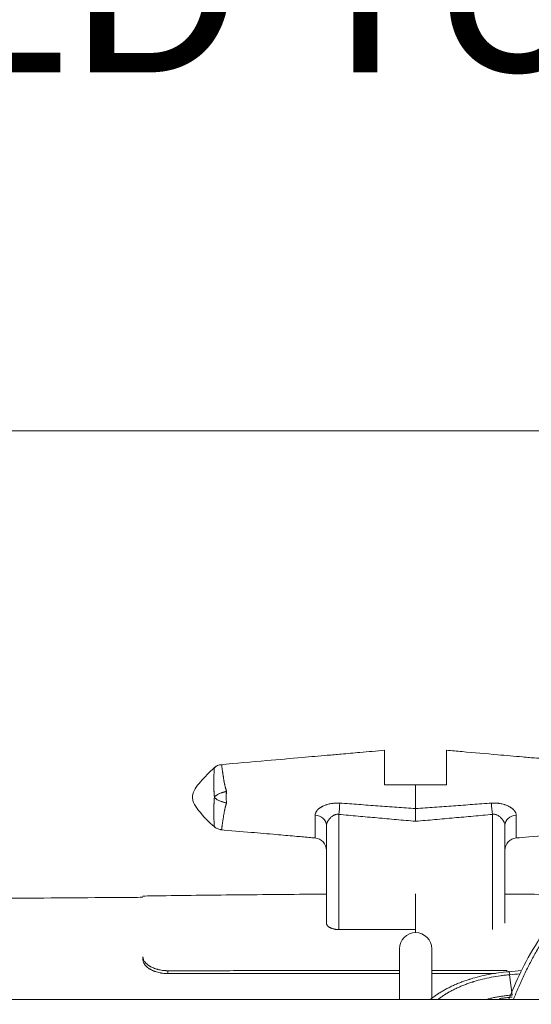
# Model space of a CAD drawing. Header units: millimetres. Extents: x -8 to 594, y 0 to 420.
# Tile 241 of 249: x 470 to 480, y 147 to 167. Entities that reach past the tile are written whole.
import ezdxf

# ---------------------------------------------------------------- set-up
doc = ezdxf.new("R2010")
doc.units = ezdxf.units.MM
doc.layers.add('1', color=7, linetype='Continuous', true_color=0xffffff)
doc.styles.add('Calibri', font='txt')
doc.dimstyles.get("Standard").update_dxf_attribs({"dimtxt": 0.18, "dimasz": 0.18, "dimexe": 0.18, "dimexo": 0.0625, "dimgap": 0.09, "dimtad": 0, "dimtih": 1, "dimtoh": 1, "dimdec": 4, "dimzin": 0, "dimdsep": 46, "dimtxsty": 'Standard', "dimcen": 0.09, "dimadec": 0, "dimazin": 0, "dimtfac": 1, "dimtdec": 4, "dimtofl": 0, "dimtmove": 0, "dimatfit": 3, "dimfxl": 0, "dimtolj": 1, "dimtzin": 0, "dimarcsym": 0})

# ---------------------------------------------------------------- blocks, each defined once
blk = doc.blocks.new('_U4')
at = {"layer": '1', "color": 18, "lineweight": 13}
for p, q in [((441.596, 117.449), (441.596, 177.888)), ((513.705, 117.449), (513.705, 177.888)), ((441.596, 175.888), (471.215, 175.888)), ((513.705, 175.888), (483.668, 175.888))]:
    blk.add_line(p, q, dxfattribs=at)
at = {"layer": '1', "color": 18}
for points in [[(441.596, 175.888), (445.096, 176.826), (445.096, 174.951)], [(513.705, 175.888), (510.205, 174.951), (510.205, 176.826)]]:
    blk.add_solid(points, dxfattribs=at)
at = {"layer": '1', "color": 18, "linetype": 'Continuous', "lineweight": 13, "char_height": 3.5, "attachment_point": 7, "line_spacing_factor": 1.399613, "style": 'Calibri'}
for s, insert in [('\\fCalibri|b0|i0;\\W1.0000;1.44', (472.901, 172.905)), ('\\fCalibri|b0|i0;\\W1.0000;DEFLATED TUBE WIDTH', (451.417, 165.895))]:
    blk.add_mtext(s, dxfattribs=dict(at, insert=insert))

msp = doc.modelspace()

# ---------------------------------------------------------------- linework, layer by layer
at = {"layer": '1', "color": 8, "linetype": 'Continuous', "lineweight": 18}
msp.add_line((528.43, 158.705), (427.058, 158.705), dxfattribs=at)
at = {"layer": '1', "color": 155, "linetype": 'Continuous', "lineweight": 13}
for p, q in [((476.1, 150.974), (476.1, 148.65)), ((479.2, 148.65), (479.2, 150.974)), ((472.65, 147.822), (472.65, 147.763)), ((479.597, 147.331), (479.546, 147.741)), ((479.596, 147.331), (479.597, 147.331))]:
    msp.add_line(p, q, dxfattribs=at)
at = {"layer": '1', "color": 155, "linetype": 'Continuous', "lineweight": 18}
for p, q in [((475.85, 148.779), (475.85, 150.751)), ((479.45, 150.751), (479.45, 148.779)), ((476.1, 148.65), (477.65, 148.65)), ((472.15, 148.103), (472.15, 148.047)), ((477.325, 148.264), (477.325, 147.244)), ((477.975, 147.266), (477.975, 148.264)), ((499.516, 147.244), (455.781, 147.244))]:
    msp.add_line(p, q, dxfattribs=at)
msp.add_arc((477.65, 148.264), 0.325, 0, 180, dxfattribs=at)
at = {"layer": '1', "color": 155, "linetype": 'Continuous', "lineweight": 13}
for centre, major_axis, ratio, start_param, end_param in [((476.1, 151.099), (-0.023, -0.249), 0.05378, 1.049713, 1.994351), ((479.2, 151.099), (0.023, -0.249), 0.05378, 4.288834, 5.233472), ((475.6, 150.751), (0.25, 0), 0.828925, 0, 1.483521), ((479.7, 150.751), (0.25, 0), 0.828925, 1.658072, 3.141593), ((479.537, 147.711), (0.0086, -0.0996), 0.12123, 1.862233, 3.572713)]:
    msp.add_ellipse(centre, major_axis=major_axis, ratio=ratio, start_param=start_param, end_param=end_param, dxfattribs=at)
at = {"layer": '1', "color": 155, "linetype": 'Continuous', "lineweight": 18}
for centre, ratio, start_param, end_param in [((475.6, 150.249), 1, 3.141593, 4.637), ((479.7, 150.249), 0.999999, 4.790631, 6.283117)]:
    msp.add_ellipse(centre, major_axis=(-0.25, 0), ratio=ratio, start_param=start_param, end_param=end_param, dxfattribs=at)
for points, knots in [([(477.024, 152.266), (476.858, 152.251), (476.566, 152.226), (476.18, 152.192), (475.794, 152.158), (475.294, 152.115), (474.576, 152.052), (474.024, 152.004), (473.712, 151.976)], [0, 0, 0, 0, 0.150467, 0.265145, 0.349009, 0.500498, 0.717495, 1, 1, 1, 1]), ([(477.025, 151.571), (477.025, 151.573), (477.025, 151.576), (477.025, 151.607), (477.025, 151.636), (477.025, 151.721), (477.025, 151.777), (477.025, 151.882), (477.025, 151.932), (477.025, 152.022), (477.025, 152.064), (477.025, 152.135), (477.025, 152.166), (477.025, 152.24), (477.025, 152.266), (477.025, 152.266)], [0, 0, 0, 0, 0.006397, 0.006397, 0.082833, 0.082833, 0.235705, 0.235705, 0.388576, 0.388576, 0.541448, 0.541448, 0.694319, 0.694319, 1, 1, 1, 1]), ([(478.275, 151.571), (478.275, 151.573), (478.275, 151.576), (478.275, 151.607), (478.275, 151.636), (478.275, 151.721), (478.275, 151.777), (478.275, 151.882), (478.275, 151.932), (478.275, 152.022), (478.275, 152.064), (478.275, 152.135), (478.275, 152.166), (478.275, 152.24), (478.275, 152.266), (478.275, 152.266)], [0, 0, 0, 0, 0.006397, 0.006397, 0.082833, 0.082833, 0.235705, 0.235705, 0.388576, 0.388576, 0.541448, 0.541448, 0.694319, 0.694319, 1, 1, 1, 1]), ([(481.589, 151.976), (481.381, 151.994), (481.006, 152.027), (480.505, 152.071), (480.119, 152.105), (479.732, 152.139), (479.233, 152.182), (478.723, 152.227), (478.38, 152.257), (478.276, 152.266)], [0, 0, 0, 0, 0.188071, 0.339446, 0.454123, 0.537988, 0.689476, 0.906473, 1, 1, 1, 1]), ([(473.624, 151.946), (473.523, 151.86), (473.387, 151.721), (473.223, 151.533), (473.153, 151.402), (473.148, 151.293), (473.179, 151.179), (473.326, 150.977), (473.47, 150.817), (473.598, 150.72)], [0, 0, 0, 0, 0.25305, 0.373264, 0.479031, 0.528445, 0.580155, 0.700776, 1, 1, 1, 1]), ([(473.738, 151.974), (473.722, 151.975), (473.679, 151.971), (473.625, 151.945), (473.595, 151.917), (473.586, 151.907)], [0, 0, 0, 0, 0.271763, 0.768059, 1, 1, 1, 1]), ([(477.65, 151.089), (477.65, 151.101), (477.65, 151.113), (477.65, 151.158), (477.65, 151.19), (477.65, 151.255), (477.65, 151.288), (477.65, 151.354), (477.65, 151.386), (477.65, 151.451), (477.65, 151.484), (477.65, 151.534), (477.65, 151.553), (477.65, 151.571)], [0, 0, 0, 0, 0.076906, 0.076906, 0.278729, 0.278729, 0.480552, 0.480552, 0.682375, 0.682375, 0.884198, 0.884198, 1, 1, 1, 1]), ([(477.65, 151.089), (477.65, 151.08), (477.65, 151.07), (477.65, 151.049), (477.65, 151.039), (477.65, 151.023), (477.65, 151.017), (477.65, 151.011), (477.65, 151.009), (477.65, 151.006), (477.65, 151.002), (477.65, 150.998), (477.65, 150.984), (477.65, 150.973), (477.65, 150.951), (477.65, 150.94), (477.65, 150.928), (477.65, 150.926), (477.65, 150.924), (477.65, 150.919), (477.65, 150.91), (477.65, 150.902), (477.65, 150.886), (477.65, 150.875), (477.65, 150.86), (477.65, 150.855), (477.65, 150.847), (477.65, 150.845), (477.65, 150.841), (477.65, 150.839), (477.65, 150.837), (477.65, 150.836), (477.65, 150.835), (477.65, 150.835)], [0, 0, 0, 0, 0.125, 0.125, 0.25, 0.25, 0.3125, 0.3125, 0.328125, 0.328125, 0.34375, 0.375, 0.375, 0.5, 0.5, 0.625, 0.625, 0.640625, 0.640625, 0.65625, 0.6875, 0.75, 0.75, 0.875, 0.875, 0.9375, 0.9375, 0.96875, 0.96875, 0.984375, 0.992188, 0.992188, 1, 1, 1, 1]), ([(473.585, 150.735), (473.588, 150.731), (473.608, 150.705), (473.662, 150.678), (473.711, 150.667), (473.736, 150.666)], [0, 0, 0, 0, 0.075898, 0.584036, 1, 1, 1, 1]), ([(473.712, 150.665), (473.92, 150.647), (474.295, 150.614), (474.796, 150.571), (475.182, 150.537), (475.444, 150.514), (475.579, 150.502), (475.621, 150.498)], [0, 0, 0, 0, 0.32639, 0.589095, 0.788113, 0.933657, 1, 1, 1, 1]), ([(479.679, 150.498), (479.764, 150.506), (480.089, 150.534), (480.725, 150.59), (481.277, 150.638), (481.589, 150.665)], [0, 0, 0, 0, 0.133447, 0.5099, 1, 1, 1, 1]), ([(472.15, 149.302), (472.077, 149.301), (471.211, 149.296), (469.477, 149.283), (466.871, 149.257), (464.034, 149.221), (462.028, 149.192), (460.969, 149.173), (460.932, 149.172)], [0, 0, 0, 0, 0.019758, 0.2313, 0.463585, 0.716546, 0.990106, 1, 1, 1, 1]), ([(475.85, 149.366), (475.847, 149.366), (475.274, 149.362), (474.163, 149.353), (472.933, 149.339), (472.273, 149.329), (472.15, 149.327)], [0, 0, 0, 0, 0.002558, 0.464634, 0.900505, 1, 1, 1, 1]), ([(480.641, 149.357), (480.564, 149.358), (480.167, 149.361), (479.77, 149.364), (479.45, 149.366)], [0, 0, 0, 0, 0.194528, 1, 1, 1, 1]), ([(480.654, 149.45), (480.531, 149.181), (480.293, 148.688), (479.882, 148.052), (479.661, 147.569), (479.555, 147.311), (479.529, 147.245)], [0, 0, 0, 0, 0.3577, 0.662632, 0.913771, 1, 1, 1, 1]), ([(479.626, 147.249), (479.657, 147.328), (479.723, 147.486), (479.794, 147.643), (479.869, 147.801), (479.908, 147.88), (479.988, 148.036), (480.03, 148.113), (480.116, 148.267), (480.16, 148.343), (480.252, 148.494), (480.299, 148.569), (480.359, 148.662), (480.372, 148.682), (480.385, 148.701), (480.386, 148.703), (480.387, 148.704), (480.388, 148.705), (480.389, 148.708), (480.391, 148.711), (480.393, 148.713), (480.394, 148.714), (480.395, 148.715), (480.395, 148.716), (480.395, 148.716), (480.395, 148.716), (480.396, 148.717), (480.398, 148.72), (480.399, 148.722), (480.4, 148.724), (480.4, 148.724), (480.401, 148.724), (480.401, 148.725), (480.401, 148.726), (480.408, 148.735), (480.439, 148.782), (480.468, 148.829), (480.512, 148.906), (480.533, 148.944), (480.563, 149.003), (480.573, 149.022), (480.593, 149.061), (480.602, 149.081), (480.63, 149.141), (480.647, 149.181), (480.672, 149.242), (480.684, 149.272), (480.697, 149.308), (480.704, 149.326), (480.707, 149.335), (480.708, 149.338), (480.708, 149.339), (480.708, 149.339), (480.708, 149.339), (480.708, 149.34), (480.709, 149.341), (480.709, 149.342), (480.709, 149.343), (480.71, 149.343), (480.71, 149.344), (480.71, 149.344), (480.71, 149.344), (480.71, 149.344), (480.71, 149.344), (480.71, 149.344)], [0, 0, 0, 0, 0.107491, 0.219055, 0.219055, 0.330619, 0.330619, 0.442182, 0.442182, 0.553746, 0.553746, 0.665309, 0.665309, 0.6932, 0.694943, 0.694943, 0.695815, 0.695815, 0.696687, 0.700173, 0.700173, 0.701045, 0.70148, 0.70148, 0.701698, 0.701698, 0.701916, 0.703659, 0.705402, 0.705402, 0.705838, 0.705838, 0.706274, 0.706274, 0.707146, 0.721091, 0.776873, 0.776873, 0.832655, 0.832655, 0.860546, 0.860546, 0.888436, 0.888436, 0.944218, 0.944218, 0.972109, 0.986055, 0.993027, 0.996514, 0.997385, 0.997603, 0.997603, 0.997821, 0.997821, 0.998257, 0.999128, 0.999128, 0.999564, 0.999782, 0.999891, 0.999946, 0.999946, 1, 1, 1, 1]), ([(476.1, 148.65), (476.09, 148.65), (476.079, 148.651), (476.059, 148.652), (476.049, 148.653), (476.034, 148.655), (476.029, 148.656), (476.02, 148.658), (476.015, 148.659), (476.006, 148.66), (476.002, 148.662), (475.993, 148.664), (475.989, 148.665), (475.977, 148.668), (475.969, 148.671), (475.954, 148.676), (475.948, 148.679), (475.935, 148.684), (475.929, 148.687), (475.917, 148.693), (475.912, 148.697), (475.902, 148.703), (475.898, 148.706), (475.889, 148.712), (475.886, 148.716), (475.878, 148.722), (475.875, 148.725), (475.871, 148.73), (475.869, 148.732), (475.867, 148.735), (475.867, 148.736), (475.866, 148.737), (475.863, 148.741), (475.86, 148.746), (475.857, 148.752), (475.854, 148.759), (475.851, 148.769), (475.85, 148.776), (475.85, 148.779)], [0, 0, 0, 0, 0.0625, 0.0625, 0.125, 0.125, 0.15625, 0.15625, 0.1875, 0.1875, 0.21875, 0.21875, 0.25, 0.25, 0.3125, 0.3125, 0.375, 0.375, 0.4375, 0.4375, 0.5, 0.5, 0.5625, 0.5625, 0.625, 0.625, 0.6875, 0.6875, 0.71875, 0.71875, 0.734375, 0.734375, 0.75, 0.8125, 0.8125, 0.875, 0.9375, 1, 1, 1, 1]), ([(472.15, 148.103), (472.15, 148.095), (472.151, 148.087), (472.154, 148.07), (472.158, 148.054), (472.166, 148.038), (472.174, 148.021), (472.179, 148.013), (472.186, 148.004), (472.186, 148.003), (472.188, 148.001), (472.19, 147.998), (472.195, 147.991), (472.2, 147.985), (472.211, 147.973), (472.219, 147.966), (472.236, 147.951), (472.245, 147.943), (472.264, 147.929), (472.275, 147.922), (472.288, 147.913), (472.291, 147.911), (472.297, 147.908), (472.306, 147.903), (472.315, 147.898), (472.333, 147.889), (472.346, 147.883), (472.373, 147.872), (472.387, 147.866), (472.409, 147.859), (472.416, 147.856), (472.428, 147.853), (472.432, 147.852), (472.439, 147.85), (472.443, 147.849), (472.463, 147.843), (472.495, 147.836), (472.528, 147.831), (472.562, 147.826), (472.58, 147.825), (472.602, 147.823), (472.606, 147.823), (472.615, 147.823), (472.619, 147.822), (472.633, 147.822), (472.642, 147.822), (472.65, 147.822)], [0, 0, 0, 0, 0.0625, 0.0625, 0.125, 0.1875, 0.1875, 0.25, 0.25, 0.257812, 0.257812, 0.265625, 0.28125, 0.3125, 0.3125, 0.375, 0.375, 0.4375, 0.4375, 0.5, 0.5, 0.515625, 0.515625, 0.53125, 0.5625, 0.5625, 0.625, 0.625, 0.6875, 0.6875, 0.71875, 0.71875, 0.734375, 0.734375, 0.75, 0.75, 0.8125, 0.875, 0.875, 0.9375, 0.9375, 0.953125, 0.953125, 0.96875, 0.96875, 1, 1, 1, 1]), ([(472.15, 148.047), (472.15, 148.039), (472.151, 148.03), (472.154, 148.014), (472.156, 148.005), (472.162, 147.989), (472.165, 147.981), (472.172, 147.968), (472.175, 147.962), (472.179, 147.956), (472.182, 147.952), (472.183, 147.95), (472.19, 147.94), (472.197, 147.932), (472.211, 147.916), (472.219, 147.908), (472.235, 147.893), (472.245, 147.886), (472.257, 147.876), (472.259, 147.875), (472.264, 147.871), (472.267, 147.869), (472.275, 147.864), (472.28, 147.86), (472.297, 147.85), (472.309, 147.844), (472.333, 147.831), (472.346, 147.825), (472.363, 147.818), (472.367, 147.816), (472.373, 147.814), (472.377, 147.812), (472.388, 147.808), (472.395, 147.806), (472.417, 147.798), (472.432, 147.793), (472.463, 147.785), (472.479, 147.782), (472.5, 147.777), (472.504, 147.777), (472.512, 147.775), (472.517, 147.774), (472.529, 147.772), (472.538, 147.771), (472.563, 147.768), (472.58, 147.766), (472.615, 147.764), (472.633, 147.763), (472.65, 147.763)], [0, 0, 0, 0, 0.0625, 0.0625, 0.125, 0.125, 0.1875, 0.1875, 0.21875, 0.234375, 0.234375, 0.25, 0.25, 0.3125, 0.3125, 0.375, 0.375, 0.4375, 0.4375, 0.453125, 0.453125, 0.46875, 0.46875, 0.5, 0.5, 0.5625, 0.5625, 0.625, 0.625, 0.640625, 0.640625, 0.65625, 0.65625, 0.6875, 0.6875, 0.75, 0.75, 0.8125, 0.8125, 0.828125, 0.828125, 0.84375, 0.84375, 0.875, 0.875, 0.9375, 0.9375, 1, 1, 1, 1]), ([(472.65, 147.822), (473.067, 147.822), (473.484, 147.822), (474.317, 147.823), (474.734, 147.823), (475.567, 147.823), (475.984, 147.823), (476.709, 147.824), (477.017, 147.824), (477.325, 147.824)], [0, 0, 0, 0, 0.26738, 0.26738, 0.534759, 0.534759, 0.802139, 0.802139, 1, 1, 1, 1]), ([(472.65, 147.763), (473.067, 147.764), (473.484, 147.764), (474.317, 147.764), (474.734, 147.764), (475.567, 147.765), (475.984, 147.765), (476.709, 147.765), (477.017, 147.765), (477.325, 147.765)], [0, 0, 0, 0, 0.26738, 0.26738, 0.534759, 0.534759, 0.802139, 0.802139, 1, 1, 1, 1]), ([(477.955, 147.248), (477.966, 147.257), (477.997, 147.282), (478.03, 147.306), (478.063, 147.329), (478.079, 147.34), (478.096, 147.351), (478.107, 147.359), (478.113, 147.362), (478.141, 147.381), (478.188, 147.409), (478.261, 147.45), (478.336, 147.489), (478.415, 147.526), (478.496, 147.561), (478.579, 147.595), (478.637, 147.615), (478.681, 147.63), (478.703, 147.638), (478.725, 147.645), (478.737, 147.649), (478.74, 147.65), (478.748, 147.652), (478.812, 147.672), (478.877, 147.69), (479.001, 147.721), (479.065, 147.735), (479.193, 147.759), (479.258, 147.77), (479.39, 147.788), (479.457, 147.795), (479.524, 147.801)], [0, 0, 0, 0, 0.030303, 0.084175, 0.084175, 0.111111, 0.124579, 0.124579, 0.138047, 0.138047, 0.191919, 0.245791, 0.299663, 0.353535, 0.407407, 0.461279, 0.515152, 0.515152, 0.542088, 0.555556, 0.555556, 0.56229, 0.56229, 0.569024, 0.676768, 0.676768, 0.784512, 0.784512, 0.892256, 0.892256, 1, 1, 1, 1]), ([(477.975, 147.824), (478.284, 147.824), (478.592, 147.824), (479.099, 147.823), (479.297, 147.823), (479.495, 147.823)], [0, 0, 0, 0, 0.608584, 0.608584, 1, 1, 1, 1]), ([(477.975, 147.765), (478.284, 147.765), (478.592, 147.765), (479.021, 147.765), (479.141, 147.765), (479.262, 147.765)], [0, 0, 0, 0, 0.719101, 0.719101, 1, 1, 1, 1])]:
    msp.add_open_spline(points, degree=3, knots=knots, dxfattribs=at)
at = {"layer": '1', "color": 155, "linetype": 'Continuous', "lineweight": 13}
for points, knots in [([(473.592, 151.321), (473.592, 151.326), (473.591, 151.331), (473.59, 151.341), (473.59, 151.345), (473.588, 151.359), (473.588, 151.368), (473.586, 151.385), (473.586, 151.394), (473.585, 151.41), (473.584, 151.418), (473.584, 151.428), (473.584, 151.43), (473.583, 151.433), (473.583, 151.439), (473.583, 151.445), (473.582, 151.456), (473.582, 151.463), (473.581, 151.477), (473.581, 151.483), (473.581, 151.497), (473.581, 151.503), (473.58, 151.522), (473.58, 151.534), (473.58, 151.557), (473.58, 151.568), (473.58, 151.584), (473.58, 151.589), (473.58, 151.597), (473.58, 151.6), (473.58, 151.605), (473.58, 151.607), (473.58, 151.619), (473.58, 151.629), (473.58, 151.647), (473.58, 151.656), (473.581, 151.672), (473.581, 151.68), (473.581, 151.692), (473.581, 151.695), (473.581, 151.703), (473.581, 151.707), (473.581, 151.717), (473.581, 151.724), (473.582, 151.737), (473.582, 151.744), (473.582, 151.756), (473.582, 151.762), (473.583, 151.779), (473.583, 151.79), (473.583, 151.809), (473.584, 151.819), (473.584, 151.835), (473.584, 151.843), (473.585, 151.852), (473.585, 151.854), (473.585, 151.857), (473.585, 151.859), (473.585, 151.863), (473.585, 151.866), (473.585, 151.875), (473.586, 151.88), (473.586, 151.889), (473.586, 151.893), (473.586, 151.9), (473.586, 151.903), (473.587, 151.907), (473.587, 151.909), (473.587, 151.911), (473.587, 151.911), (473.587, 151.911)], [0, 0, 0, 0, 0.007815, 0.007815, 0.01563, 0.01563, 0.031261, 0.031261, 0.046891, 0.046891, 0.062522, 0.062522, 0.066429, 0.066429, 0.070337, 0.078152, 0.078152, 0.093783, 0.093783, 0.109413, 0.109413, 0.125043, 0.125043, 0.156304, 0.156304, 0.187565, 0.187565, 0.203196, 0.203196, 0.211011, 0.211011, 0.218826, 0.218826, 0.250087, 0.250087, 0.281348, 0.281348, 0.312609, 0.312609, 0.328239, 0.328239, 0.343869, 0.343869, 0.37513, 0.37513, 0.406391, 0.406391, 0.437652, 0.437652, 0.500174, 0.500174, 0.562695, 0.562695, 0.625217, 0.625217, 0.640847, 0.640847, 0.656478, 0.656478, 0.687739, 0.687739, 0.75026, 0.75026, 0.812782, 0.812782, 0.875304, 0.875304, 0.937826, 0.937826, 1, 1, 1, 1]), ([(473.737, 151.978), (473.737, 151.978), (473.737, 151.977), (473.737, 151.974), (473.737, 151.97), (473.738, 151.967), (473.739, 151.961), (473.739, 151.957), (473.74, 151.948), (473.741, 151.943), (473.743, 151.932), (473.743, 151.926), (473.745, 151.912), (473.746, 151.905), (473.748, 151.889), (473.75, 151.88), (473.752, 151.861), (473.754, 151.851), (473.756, 151.834), (473.757, 151.829), (473.758, 151.82), (473.758, 151.817), (473.759, 151.811), (473.76, 151.807), (473.762, 151.791), (473.764, 151.778), (473.767, 151.756), (473.768, 151.748), (473.771, 151.733), (473.772, 151.725), (473.775, 151.708), (473.776, 151.699), (473.779, 151.681), (473.781, 151.672), (473.783, 151.657), (473.784, 151.652), (473.785, 151.645), (473.786, 151.642), (473.787, 151.637), (473.787, 151.634), (473.79, 151.621), (473.792, 151.61), (473.795, 151.596), (473.795, 151.593), (473.797, 151.587), (473.797, 151.584), (473.799, 151.576), (473.8, 151.57), (473.803, 151.557), (473.804, 151.551), (473.806, 151.541), (473.807, 151.538), (473.809, 151.532), (473.809, 151.528), (473.811, 151.522), (473.812, 151.518), (473.814, 151.512), (473.815, 151.508), (473.818, 151.498), (473.82, 151.49), (473.824, 151.479), (473.825, 151.476), (473.826, 151.47), (473.827, 151.467), (473.828, 151.464), (473.829, 151.463), (473.829, 151.462), (473.829, 151.461), (473.83, 151.457), (473.831, 151.452), (473.834, 151.444), (473.835, 151.44), (473.836, 151.436)], [0, 0, 0, 0, 0.061708, 0.124261, 0.124261, 0.186814, 0.186814, 0.249367, 0.249367, 0.31192, 0.31192, 0.374472, 0.374472, 0.437025, 0.437025, 0.499578, 0.499578, 0.562131, 0.562131, 0.593407, 0.593407, 0.609045, 0.609045, 0.624683, 0.624683, 0.687236, 0.687236, 0.718513, 0.718513, 0.749789, 0.749789, 0.781065, 0.781065, 0.812342, 0.812342, 0.82798, 0.82798, 0.835799, 0.835799, 0.843618, 0.843618, 0.874894, 0.874894, 0.882714, 0.882714, 0.890533, 0.890533, 0.906171, 0.906171, 0.921809, 0.921809, 0.929628, 0.929628, 0.937447, 0.937447, 0.945266, 0.945266, 0.953085, 0.953085, 0.968724, 0.968724, 0.976543, 0.976543, 0.980452, 0.982407, 0.982407, 0.983384, 0.983384, 0.984362, 0.992181, 0.992181, 1, 1, 1, 1]), ([(473.587, 150.731), (473.587, 150.731), (473.587, 150.731), (473.587, 150.731), (473.587, 150.731), (473.587, 150.732), (473.587, 150.732), (473.587, 150.733), (473.587, 150.735), (473.586, 150.739), (473.586, 150.742), (473.586, 150.749), (473.586, 150.753), (473.585, 150.762), (473.585, 150.767), (473.585, 150.779), (473.585, 150.785), (473.584, 150.799), (473.584, 150.807), (473.584, 150.819), (473.584, 150.824), (473.583, 150.831), (473.583, 150.833), (473.583, 150.838), (473.583, 150.84), (473.583, 150.853), (473.583, 150.863), (473.582, 150.88), (473.582, 150.886), (473.582, 150.899), (473.582, 150.905), (473.581, 150.919), (473.581, 150.925), (473.581, 150.936), (473.581, 150.94), (473.581, 150.947), (473.581, 150.955), (473.581, 150.963), (473.581, 150.971), (473.58, 150.975), (473.58, 150.988), (473.58, 150.996), (473.58, 151.014), (473.58, 151.024), (473.58, 151.043), (473.58, 151.053), (473.58, 151.069), (473.58, 151.075), (473.58, 151.083), (473.58, 151.086), (473.58, 151.091), (473.58, 151.094), (473.58, 151.109), (473.58, 151.121), (473.581, 151.14), (473.581, 151.146), (473.581, 151.159), (473.582, 151.166), (473.582, 151.176), (473.582, 151.18), (473.582, 151.187), (473.583, 151.19), (473.583, 151.201), (473.583, 151.209), (473.584, 151.224), (473.585, 151.231), (473.586, 151.244), (473.586, 151.248), (473.586, 151.254), (473.586, 151.256), (473.587, 151.261), (473.587, 151.263), (473.588, 151.274), (473.589, 151.282), (473.59, 151.296), (473.59, 151.301), (473.591, 151.311), (473.592, 151.316), (473.592, 151.321)], [0, 0, 0, 0, 0.030495, 0.030495, 0.046132, 0.046132, 0.061769, 0.061769, 0.124318, 0.124318, 0.186866, 0.186866, 0.249415, 0.249415, 0.311964, 0.311964, 0.374513, 0.374513, 0.437061, 0.437061, 0.468336, 0.468336, 0.483973, 0.483973, 0.49961, 0.49961, 0.562159, 0.562159, 0.593433, 0.593433, 0.624708, 0.624708, 0.655982, 0.655982, 0.671619, 0.671619, 0.687256, 0.702894, 0.702894, 0.718531, 0.718531, 0.749805, 0.749805, 0.781079, 0.781079, 0.812354, 0.812354, 0.827991, 0.827991, 0.83581, 0.83581, 0.843628, 0.843628, 0.874903, 0.874903, 0.89054, 0.89054, 0.906177, 0.906177, 0.913995, 0.913995, 0.921814, 0.921814, 0.937451, 0.937451, 0.953088, 0.953088, 0.960907, 0.960907, 0.964816, 0.964816, 0.968726, 0.968726, 0.984363, 0.984363, 0.992181, 0.992181, 1, 1, 1, 1]), ([(473.592, 151.321), (473.594, 151.323), (473.598, 151.329), (473.605, 151.337), (473.614, 151.346), (473.628, 151.357), (473.649, 151.371), (473.676, 151.386), (473.702, 151.397), (473.722, 151.405), (473.739, 151.411), (473.752, 151.415), (473.765, 151.419), (473.779, 151.423), (473.793, 151.427), (473.807, 151.43), (473.821, 151.433), (473.831, 151.435), (473.836, 151.436)], [0, 0, 0, 0, 0.058874, 0.125598, 0.176437, 0.249769, 0.375191, 0.499517, 0.582714, 0.666619, 0.708141, 0.749483, 0.791092, 0.83275, 0.874456, 0.916222, 0.958061, 1, 1, 1, 1]), ([(473.836, 151.206), (473.826, 151.208), (473.807, 151.212), (473.779, 151.219), (473.756, 151.225), (473.739, 151.231), (473.722, 151.237), (473.702, 151.244), (473.676, 151.256), (473.649, 151.27), (473.627, 151.285), (473.614, 151.296), (473.606, 151.304), (473.6, 151.31), (473.596, 151.315), (473.594, 151.319), (473.592, 151.321)], [0, 0, 0, 0, 0.083889, 0.167377, 0.250562, 0.291929, 0.333462, 0.417391, 0.500598, 0.624909, 0.75028, 0.824728, 0.87438, 0.919596, 0.961437, 1, 1, 1, 1]), ([(473.836, 151.436), (473.835, 151.431), (473.834, 151.422), (473.833, 151.408), (473.832, 151.395), (473.831, 151.382), (473.83, 151.368), (473.829, 151.348), (473.828, 151.321), (473.829, 151.294), (473.83, 151.274), (473.831, 151.255), (473.833, 151.232), (473.835, 151.215), (473.836, 151.206)], [0, 0, 0, 0, 0.070329, 0.135734, 0.19582, 0.250385, 0.317696, 0.375551, 0.500044, 0.624534, 0.682375, 0.7497, 0.864834, 1, 1, 1, 1]), ([(473.836, 151.206), (473.835, 151.202), (473.834, 151.198), (473.831, 151.189), (473.83, 151.185), (473.829, 151.181), (473.829, 151.18), (473.829, 151.179), (473.829, 151.179), (473.828, 151.177), (473.827, 151.174), (473.825, 151.168), (473.824, 151.162), (473.82, 151.151), (473.818, 151.144), (473.815, 151.133), (473.814, 151.13), (473.812, 151.123), (473.811, 151.119), (473.809, 151.113), (473.809, 151.109), (473.807, 151.103), (473.806, 151.099), (473.804, 151.09), (473.803, 151.083), (473.801, 151.074), (473.8, 151.071), (473.799, 151.065), (473.798, 151.062), (473.796, 151.053), (473.795, 151.047), (473.792, 151.03), (473.79, 151.019), (473.786, 150.998), (473.784, 150.988), (473.78, 150.969), (473.779, 150.959), (473.776, 150.941), (473.775, 150.933), (473.772, 150.916), (473.771, 150.908), (473.768, 150.892), (473.767, 150.885), (473.764, 150.863), (473.762, 150.849), (473.759, 150.83), (473.758, 150.824), (473.757, 150.817), (473.757, 150.815), (473.757, 150.812), (473.756, 150.808), (473.755, 150.804), (473.754, 150.79), (473.752, 150.78), (473.75, 150.761), (473.749, 150.752), (473.746, 150.736), (473.745, 150.729), (473.743, 150.715), (473.743, 150.709), (473.741, 150.698), (473.74, 150.693), (473.739, 150.685), (473.739, 150.681), (473.738, 150.675), (473.738, 150.672), (473.737, 150.668), (473.737, 150.664), (473.737, 150.663), (473.737, 150.663), (473.737, 150.663), (473.737, 150.663)], [0, 0, 0, 0, 0.007805, 0.007805, 0.01561, 0.01561, 0.016585, 0.016585, 0.017561, 0.017561, 0.019512, 0.023415, 0.03122, 0.03122, 0.04683, 0.04683, 0.054635, 0.054635, 0.06244, 0.06244, 0.070244, 0.070244, 0.078049, 0.078049, 0.093659, 0.093659, 0.101464, 0.101464, 0.109269, 0.109269, 0.124879, 0.124879, 0.156099, 0.156099, 0.187319, 0.187319, 0.218538, 0.218538, 0.249758, 0.249758, 0.280978, 0.280978, 0.312198, 0.312198, 0.374637, 0.374637, 0.405857, 0.405857, 0.413662, 0.413662, 0.421467, 0.437077, 0.437077, 0.499516, 0.499516, 0.561956, 0.561956, 0.624395, 0.624395, 0.686835, 0.686835, 0.749274, 0.749274, 0.811714, 0.811714, 0.874153, 0.874153, 0.936593, 0.999032, 0.999032, 1, 1, 1, 1]), ([(476.122, 151.2), (476.108, 151.201), (476.093, 151.202), (476.064, 151.202), (476.05, 151.202), (476.028, 151.201), (476.021, 151.2), (476.01, 151.199), (476.006, 151.199), (475.999, 151.198), (475.988, 151.197), (475.978, 151.196), (475.967, 151.195), (475.963, 151.194), (475.956, 151.193), (475.953, 151.192), (475.935, 151.189), (475.921, 151.187), (475.894, 151.18), (475.88, 151.177), (475.863, 151.172), (475.86, 151.171), (475.853, 151.168), (475.85, 151.167), (475.84, 151.164), (475.833, 151.162), (475.814, 151.154), (475.801, 151.149), (475.783, 151.141), (475.777, 151.138), (475.768, 151.133), (475.765, 151.132), (475.759, 151.128), (475.75, 151.124), (475.742, 151.119), (475.734, 151.114), (475.731, 151.112), (475.727, 151.109), (475.726, 151.108), (475.723, 151.107), (475.711, 151.098), (475.701, 151.09), (475.687, 151.079), (475.683, 151.075), (475.677, 151.069), (475.675, 151.067), (475.672, 151.064), (475.671, 151.063), (475.669, 151.061), (475.666, 151.057), (475.663, 151.054), (475.66, 151.05), (475.658, 151.048), (475.655, 151.044), (475.653, 151.042), (475.65, 151.038), (475.649, 151.035), (475.642, 151.025), (475.637, 151.016), (475.63, 151), (475.627, 150.991), (475.625, 150.981), (475.624, 150.979), (475.623, 150.974), (475.623, 150.972), (475.622, 150.966), (475.622, 150.962), (475.622, 150.958)], [0, 0, 0, 0, 0.0625, 0.0625, 0.125, 0.125, 0.15625, 0.15625, 0.171875, 0.171875, 0.1875, 0.21875, 0.21875, 0.234375, 0.234375, 0.25, 0.25, 0.3125, 0.3125, 0.375, 0.375, 0.390625, 0.390625, 0.40625, 0.40625, 0.4375, 0.4375, 0.5, 0.5, 0.53125, 0.53125, 0.546875, 0.546875, 0.5625, 0.59375, 0.59375, 0.609375, 0.609375, 0.617187, 0.617187, 0.625, 0.6875, 0.6875, 0.71875, 0.71875, 0.734375, 0.734375, 0.742187, 0.742187, 0.75, 0.765625, 0.765625, 0.78125, 0.78125, 0.796875, 0.796875, 0.8125, 0.8125, 0.875, 0.875, 0.9375, 0.9375, 0.953125, 0.953125, 0.96875, 0.96875, 1, 1, 1, 1]), ([(476.122, 151.2), (476.25, 151.191), (476.377, 151.182), (476.632, 151.164), (476.759, 151.155), (477.014, 151.136), (477.141, 151.127), (477.396, 151.108), (477.523, 151.099), (477.65, 151.089)], [0, 0, 0, 0, 0.25, 0.25, 0.5, 0.5, 0.75, 0.75, 1, 1, 1, 1]), ([(477.65, 151.089), (477.778, 151.099), (477.905, 151.108), (478.16, 151.127), (478.287, 151.136), (478.542, 151.155), (478.669, 151.164), (478.924, 151.182), (479.051, 151.191), (479.179, 151.2)], [0, 0, 0, 0, 0.25, 0.25, 0.5, 0.5, 0.75, 0.75, 1, 1, 1, 1]), ([(479.679, 150.958), (479.679, 150.966), (479.678, 150.974), (479.674, 150.991), (479.671, 150.999), (479.666, 151.012), (479.664, 151.016), (479.659, 151.025), (479.656, 151.029), (479.652, 151.035), (479.651, 151.038), (479.648, 151.042), (479.643, 151.048), (479.638, 151.054), (479.632, 151.06), (479.63, 151.062), (479.626, 151.066), (479.621, 151.072), (479.61, 151.082), (479.601, 151.09), (479.593, 151.095), (479.591, 151.097), (479.586, 151.101), (479.581, 151.105), (479.575, 151.108), (479.57, 151.112), (479.567, 151.113), (479.559, 151.119), (479.554, 151.122), (479.542, 151.128), (479.536, 151.132), (479.524, 151.138), (479.518, 151.14), (479.5, 151.149), (479.487, 151.154), (479.468, 151.162), (479.461, 151.164), (479.451, 151.167), (479.448, 151.168), (479.441, 151.171), (479.438, 151.172), (479.421, 151.177), (479.407, 151.18), (479.38, 151.187), (479.366, 151.189), (479.348, 151.192), (479.345, 151.193), (479.337, 151.194), (479.334, 151.195), (479.327, 151.196), (479.32, 151.197), (479.312, 151.197), (479.294, 151.199), (479.28, 151.2), (479.251, 151.202), (479.237, 151.202), (479.208, 151.202), (479.193, 151.201), (479.179, 151.2)], [0, 0, 0, 0, 0.0625, 0.0625, 0.125, 0.125, 0.15625, 0.15625, 0.1875, 0.1875, 0.203125, 0.203125, 0.21875, 0.25, 0.25, 0.265625, 0.265625, 0.28125, 0.3125, 0.34375, 0.34375, 0.359375, 0.359375, 0.375, 0.390625, 0.390625, 0.40625, 0.40625, 0.4375, 0.4375, 0.46875, 0.46875, 0.5, 0.5, 0.5625, 0.5625, 0.59375, 0.59375, 0.609375, 0.609375, 0.625, 0.625, 0.6875, 0.6875, 0.75, 0.75, 0.765625, 0.765625, 0.78125, 0.78125, 0.796875, 0.8125, 0.8125, 0.875, 0.875, 0.9375, 0.9375, 1, 1, 1, 1]), ([(475.622, 150.498), (475.622, 150.498), (475.622, 150.498), (475.622, 150.498), (475.622, 150.499), (475.622, 150.5), (475.622, 150.501), (475.622, 150.502), (475.622, 150.503), (475.622, 150.504), (475.622, 150.506), (475.622, 150.511), (475.622, 150.518), (475.622, 150.526), (475.622, 150.53), (475.622, 150.54), (475.622, 150.546), (475.622, 150.564), (475.622, 150.578), (475.622, 150.603), (475.622, 150.612), (475.622, 150.632), (475.622, 150.642), (475.622, 150.664), (475.622, 150.676), (475.622, 150.701), (475.622, 150.714), (475.622, 150.736), (475.622, 150.743), (475.622, 150.758), (475.622, 150.766), (475.622, 150.782), (475.622, 150.791), (475.622, 150.808), (475.622, 150.818), (475.622, 150.829), (475.622, 150.832), (475.622, 150.837), (475.622, 150.844), (475.622, 150.851), (475.622, 150.866), (475.622, 150.877), (475.622, 150.898), (475.622, 150.91), (475.622, 150.933), (475.622, 150.945), (475.622, 150.958)], [0, 0, 0, 0, 0.000625, 0.000625, 0.063086, 0.063086, 0.094316, 0.109931, 0.109931, 0.125547, 0.125547, 0.188007, 0.250468, 0.250468, 0.312929, 0.312929, 0.37539, 0.37539, 0.500312, 0.500312, 0.562773, 0.562773, 0.625234, 0.625234, 0.687695, 0.687695, 0.750156, 0.750156, 0.781387, 0.781387, 0.812617, 0.812617, 0.843848, 0.843848, 0.875078, 0.875078, 0.882886, 0.882886, 0.890693, 0.906309, 0.906309, 0.937539, 0.937539, 0.96877, 0.96877, 1, 1, 1, 1]), ([(475.85, 150.751), (475.85, 150.757), (475.851, 150.762), (475.853, 150.773), (475.854, 150.779), (475.857, 150.791), (475.859, 150.797), (475.862, 150.804), (475.863, 150.806), (475.864, 150.809), (475.865, 150.81), (475.867, 150.815), (475.869, 150.818), (475.873, 150.828), (475.877, 150.834), (475.885, 150.846), (475.889, 150.852), (475.895, 150.862), (475.898, 150.865), (475.901, 150.87), (475.902, 150.871), (475.905, 150.874), (475.906, 150.876), (475.912, 150.884), (475.918, 150.89), (475.928, 150.902), (475.934, 150.907), (475.946, 150.919), (475.952, 150.924), (475.962, 150.932), (475.965, 150.935), (475.972, 150.94), (475.976, 150.942), (475.986, 150.949), (475.994, 150.954), (476.005, 150.959), (476.009, 150.961), (476.015, 150.964), (476.017, 150.965), (476.021, 150.966), (476.027, 150.969), (476.033, 150.97), (476.039, 150.972), (476.041, 150.973), (476.045, 150.973), (476.047, 150.974), (476.058, 150.976), (476.066, 150.976), (476.083, 150.976), (476.092, 150.976), (476.1, 150.974)], [0, 0, 0, 0, 0.0625, 0.0625, 0.125, 0.125, 0.1875, 0.1875, 0.203125, 0.203125, 0.21875, 0.21875, 0.25, 0.25, 0.3125, 0.3125, 0.375, 0.375, 0.40625, 0.40625, 0.421875, 0.421875, 0.4375, 0.4375, 0.5, 0.5, 0.5625, 0.5625, 0.625, 0.625, 0.65625, 0.65625, 0.6875, 0.6875, 0.75, 0.75, 0.78125, 0.78125, 0.796875, 0.796875, 0.8125, 0.84375, 0.84375, 0.859375, 0.859375, 0.875, 0.875, 0.9375, 0.9375, 1, 1, 1, 1]), ([(477.65, 150.835), (477.521, 150.846), (477.392, 150.857), (477.134, 150.88), (477.004, 150.892), (476.746, 150.915), (476.617, 150.926), (476.359, 150.95), (476.23, 150.962), (476.1, 150.974)], [0, 0, 0, 0, 0.25, 0.25, 0.5, 0.5, 0.75, 0.75, 1, 1, 1, 1]), ([(479.2, 150.974), (479.071, 150.962), (478.942, 150.95), (478.684, 150.926), (478.555, 150.915), (478.296, 150.892), (478.167, 150.88), (477.909, 150.857), (477.78, 150.846), (477.65, 150.835)], [0, 0, 0, 0, 0.25, 0.25, 0.5, 0.5, 0.75, 0.75, 1, 1, 1, 1]), ([(479.45, 150.751), (479.45, 150.757), (479.45, 150.762), (479.448, 150.773), (479.447, 150.779), (479.444, 150.791), (479.442, 150.797), (479.438, 150.804), (479.438, 150.806), (479.437, 150.809), (479.436, 150.81), (479.434, 150.815), (479.432, 150.818), (479.427, 150.828), (479.424, 150.834), (479.416, 150.846), (479.412, 150.852), (479.406, 150.862), (479.402, 150.867), (479.399, 150.871), (479.396, 150.874), (479.395, 150.876), (479.389, 150.884), (479.383, 150.89), (479.372, 150.902), (479.367, 150.907), (479.355, 150.919), (479.349, 150.924), (479.34, 150.931), (479.339, 150.932), (479.335, 150.935), (479.334, 150.936), (479.329, 150.94), (479.325, 150.942), (479.315, 150.949), (479.307, 150.954), (479.292, 150.961), (479.285, 150.965), (479.274, 150.968), (479.272, 150.969), (479.268, 150.97), (479.264, 150.972), (479.26, 150.973), (479.256, 150.973), (479.254, 150.974), (479.243, 150.976), (479.235, 150.976), (479.218, 150.976), (479.209, 150.976), (479.2, 150.974)], [0, 0, 0, 0, 0.0625, 0.0625, 0.125, 0.125, 0.1875, 0.1875, 0.203125, 0.203125, 0.21875, 0.21875, 0.25, 0.25, 0.3125, 0.3125, 0.375, 0.375, 0.40625, 0.421875, 0.421875, 0.4375, 0.4375, 0.5, 0.5, 0.5625, 0.5625, 0.625, 0.625, 0.640625, 0.640625, 0.65625, 0.65625, 0.6875, 0.6875, 0.75, 0.75, 0.8125, 0.8125, 0.828125, 0.828125, 0.84375, 0.859375, 0.859375, 0.875, 0.875, 0.9375, 0.9375, 1, 1, 1, 1]), ([(479.679, 150.958), (479.679, 150.945), (479.679, 150.933), (479.679, 150.91), (479.679, 150.899), (479.679, 150.883), (479.679, 150.877), (479.679, 150.87), (479.679, 150.867), (479.679, 150.862), (479.679, 150.859), (479.679, 150.847), (479.679, 150.837), (479.679, 150.818), (479.679, 150.809), (479.679, 150.792), (479.679, 150.784), (479.679, 150.759), (479.679, 150.744), (479.679, 150.715), (479.679, 150.702), (479.679, 150.676), (479.679, 150.665), (479.679, 150.642), (479.679, 150.632), (479.679, 150.617), (479.679, 150.613), (479.679, 150.606), (479.679, 150.604), (479.679, 150.599), (479.679, 150.597), (479.679, 150.578), (479.679, 150.564), (479.679, 150.546), (479.679, 150.54), (479.679, 150.53), (479.679, 150.526), (479.679, 150.518), (479.679, 150.514), (479.679, 150.508), (479.679, 150.504), (479.679, 150.499), (479.679, 150.498), (479.679, 150.498), (479.679, 150.498)], [0, 0, 0, 0, 0.031248, 0.031248, 0.062496, 0.062496, 0.07812, 0.07812, 0.085932, 0.085932, 0.093744, 0.093744, 0.124992, 0.124992, 0.15624, 0.15624, 0.187488, 0.187488, 0.249984, 0.249984, 0.31248, 0.31248, 0.374977, 0.374977, 0.437473, 0.437473, 0.468721, 0.468721, 0.484345, 0.484345, 0.499969, 0.499969, 0.624961, 0.624961, 0.687457, 0.687457, 0.749953, 0.749953, 0.812449, 0.812449, 0.874945, 0.937441, 0.999938, 1, 1, 1, 1]), ([(477.65, 148.59), (477.65, 149.101), (477.65, 149.371), (477.65, 149.371), (477.65, 149.126), (477.65, 148.663)], [0, 0, 0, 0, 0.512499, 0.512499, 1, 1, 1, 1]), ([(479.546, 147.741), (479.538, 147.74), (479.531, 147.739), (479.515, 147.738), (479.507, 147.737), (479.483, 147.735), (479.436, 147.73), (479.389, 147.724), (479.296, 147.711), (479.235, 147.701), (479.115, 147.678), (479.056, 147.665), (478.939, 147.636), (478.882, 147.62), (478.822, 147.602), (478.818, 147.601), (478.811, 147.598), (478.808, 147.597), (478.797, 147.594), (478.776, 147.587), (478.755, 147.58), (478.714, 147.566), (478.66, 147.547), (478.582, 147.516), (478.506, 147.483), (478.433, 147.448), (478.362, 147.412), (478.294, 147.373), (478.25, 147.346), (478.218, 147.326), (478.207, 147.319), (478.187, 147.305), (478.176, 147.298), (478.146, 147.277), (478.127, 147.262), (478.108, 147.248)], [0, 0, 0, 0, 0.013901, 0.013901, 0.027802, 0.027802, 0.055605, 0.11121, 0.11121, 0.22242, 0.22242, 0.33363, 0.33363, 0.44484, 0.44484, 0.45179, 0.45179, 0.458741, 0.458741, 0.472642, 0.500445, 0.500445, 0.55605, 0.611655, 0.66726, 0.722865, 0.77847, 0.834075, 0.88968, 0.88968, 0.917482, 0.917482, 0.945285, 0.945285, 1, 1, 1, 1]), ([(479.096, 147.248), (479.107, 147.251), (479.119, 147.254), (479.156, 147.263), (479.181, 147.269), (479.231, 147.28), (479.256, 147.285), (479.307, 147.294), (479.333, 147.298), (479.372, 147.304), (479.385, 147.306), (479.411, 147.31), (479.424, 147.312), (479.45, 147.316), (479.463, 147.317), (479.49, 147.32), (479.503, 147.322), (479.529, 147.325), (479.543, 147.326), (479.57, 147.328), (479.583, 147.33), (479.596, 147.331)], [0, 0, 0, 0, 0.074003, 0.074003, 0.228336, 0.228336, 0.382668, 0.382668, 0.537001, 0.537001, 0.614168, 0.614168, 0.691334, 0.691334, 0.768501, 0.768501, 0.845667, 0.845667, 0.922834, 0.922834, 1, 1, 1, 1]), ([(479.599, 147.29), (479.593, 147.289), (479.586, 147.289), (479.573, 147.288), (479.566, 147.287), (479.546, 147.285), (479.533, 147.284), (479.507, 147.281), (479.494, 147.28), (479.467, 147.276), (479.454, 147.275), (479.428, 147.271), (479.415, 147.269), (479.39, 147.266), (479.377, 147.264), (479.355, 147.26), (479.347, 147.259), (479.339, 147.258)], [0, 0, 0, 0, 0.075053, 0.075053, 0.150105, 0.150105, 0.30021, 0.30021, 0.450315, 0.450315, 0.60042, 0.60042, 0.750525, 0.750525, 0.90063, 0.90063, 1, 1, 1, 1])]:
    msp.add_open_spline(points, degree=3, knots=knots, dxfattribs=at)
at = {"layer": '1', "color": 155, "linetype": 'Continuous', "lineweight": 18}
for points in [[(477.025, 151.571), (477.234, 151.571), (477.442, 151.571), (477.65, 151.571)], [(478.275, 151.571), (478.067, 151.571), (477.859, 151.571), (477.65, 151.571)], [(479.524, 147.801), (479.611, 147.809), (479.699, 147.816), (479.786, 147.823)]]:
    msp.add_open_spline(points, degree=3, dxfattribs=at)
at = {"layer": '1', "color": 155, "linetype": 'Continuous', "lineweight": 13}
msp.add_open_spline([(479.759, 147.759), (479.688, 147.753), (479.617, 147.747), (479.546, 147.741)], degree=3, dxfattribs=at)

# ---------------------------------------------------------------- dimensions: what is measured, and where the dimension line sits
at = {"layer": '1', "color": 18, "linetype": 'Continuous', "lineweight": 13}
dim = msp.add_linear_dim(base=(513.705, 175.888), p1=(441.596, 117.449), p2=(513.705, 117.449), text=' <> \\P\\fCalibri|b0|i0;\\C18;{\\H1.00x;\\fCalibri|b0|i0;DEFLATED TUBE WIDTH\\fCalibri|b0|i0;}\\C18;', dimstyle='Standard', override={"dimtxt": 3.5, "dimasz": 3.5, "dimexe": 2, "dimexo": 0, "dimgap": 1.5, "dimtih": 0, "dimtoh": 0, "dimdec": 2, "dimlfac": 0.02, "dimdsep": 46, "dimlunit": 2, "dimtxsty": 'Calibri', "dimsah": 1, "dimse1": 0, "dimse2": 0, "dimsd1": 0, "dimsd2": 0, "dimclrd": 18, "dimclre": 18, "dimclrt": 18, "dimtol": 0, "dimtm": -0.1, "dimtfac": 1, "dimtdec": 2, "dimtofl": 1, "dimtmove": 0, "dimlwd": 13, "dimlwe": 13}, dxfattribs=at)
dim.commit()
dim.dimension.update_dxf_attribs({"geometry": '_U4', "text_midpoint": (477.442, 175.888), "dimtype": 160})

doc.saveas('drawing.dxf')
